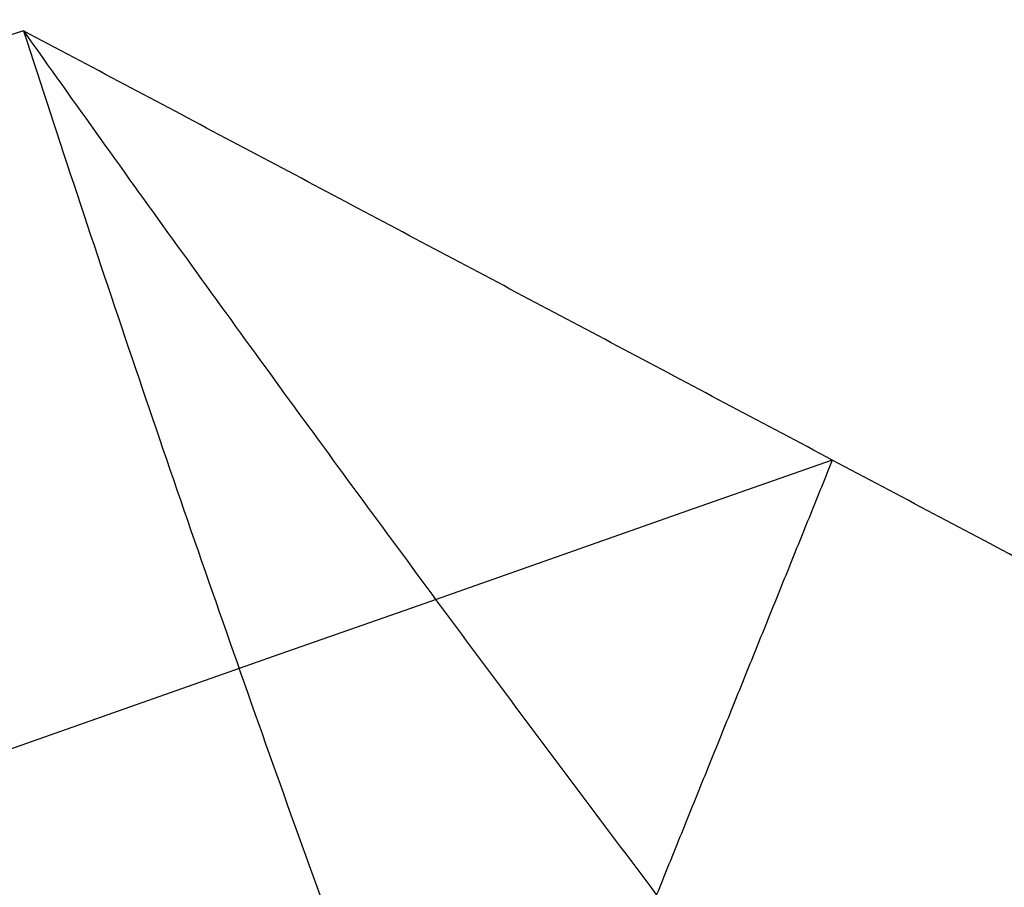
# Model space of a CAD drawing. Header units: millimetres. Extents: x -243.9 to -229.5, y -3.7 to 10.8.
# Tile 117 of 256: x -239.5583 to -239.4555, y 2.4799 to 2.5705. Entities that reach past the tile are written whole.
import ezdxf

# ---------------------------------------------------------------- set-up
doc = ezdxf.new("R2010")
doc.units = ezdxf.units.MM
doc.header["$MEASUREMENT"] = 0
doc.layers.add('Default', color=7, linetype='Continuous', true_color=0x000000)

msp = doc.modelspace()

# ---------------------------------------------------------------- linework, layer by layer
at = {"layer": 'Default'}
msp.add_open_spline([(-233.74053, 3.75, 127.80459), (-233.74032, 4.12956, 127.80459), (-233.8915, 4.88875, 127.80459), (-234.54504, 5.86697, 127.80459), (-235.36143, 6.40331, 127.80459), (-236.09399, 6.6153, 127.80459), (-236.83793, 6.68633, 127.80459), (-237.77926, 6.49911, 127.80459), (-238.5901, 5.95724, 127.80459), (-239.08118, 5.35311, 127.80459), (-239.34876, 4.83856, 127.80459), (-239.50594, 4.29657, 127.80459), (-239.5768, 3.55258, 127.80459), (-239.38968, 2.61129, 127.80459), (-238.84775, 1.80043, 127.80459), (-238.24365, 1.30935, 127.80459), (-237.72908, 1.04176, 127.80459), (-237.18711, 0.8846, 127.80459), (-236.44311, 0.81373, 127.80459), (-235.50182, 1.00085, 127.80459), (-234.69096, 1.54278, 127.80459), (-234.19988, 2.14688, 127.80459), (-233.9323, 2.66144, 127.80459), (-233.77504, 3.20347, 127.80459), (-233.74049, 3.56778, 127.80459), (-233.74053, 3.75, 127.80459)], degree=3, knots=[0, 0, 0, 0, 1.138799, 2.277597, 3.462038, 4.008616, 4.555194, 5.693993, 6.832791, 7.425012, 8.017233, 8.563811, 9.110389, 10.249187, 11.387986, 11.980206, 12.572427, 13.119005, 13.665583, 14.804381, 15.94318, 16.535401, 17.127621, 17.674199, 18.220777, 18.220777, 18.220777, 18.220777], dxfattribs=at)
for points, degree in [([(-239.53457, 3.01427, 127.84894), (-240.79209, 2.79949, 123.5156), (-242.0496, 2.58471, 119.18227), (-243.30712, 2.36994, 114.84894)], 3), ([(-239.55446, 2.79622, 127.84894), (-240.82082, 2.48453, 123.5156), (-242.08718, 2.17283, 119.18227), (-243.35354, 1.86114, 114.84894)], 3), ([(-239.47471, 2.74345, 127.84894), (-240.70562, 2.40831, 123.5156), (-241.93654, 2.07317, 119.18227), (-243.16745, 1.73802, 114.84894)], 3), ([(-239.5167, 2.65754, 127.84894), (-240.76628, 2.28421, 123.5156), (-242.01586, 1.91089, 119.18227), (-243.26544, 1.53756, 114.84894)], 3), ([(-239.55793, 2.56932, 127.84894), (-240.82584, 2.15678, 123.5156), (-242.09374, 1.74425, 119.18227), (-243.36165, 1.33171, 114.84894)], 3), ([(-239.38899, 2.47968, 127.84894), (-239.47346, 2.5245, 127.84894), (-239.55793, 2.56932, 127.84894)], 2), ([(-239.47346, 2.5245, 127.84894), (-240.70382, 2.09204, 123.5156), (-241.93419, 1.65958, 119.18227), (-243.16455, 1.22712, 114.84894)], 3)]:
    msp.add_open_spline(points, degree=degree, dxfattribs=at)
for points, weights in [([(-239.55793, 2.56932, 127.84894), (-239.51341, 2.43249, 127.84894), (-239.456, 2.30055, 127.84894)], [1, 0.998851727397, 1]), ([(-239.55793, 2.56932, 127.84894), (-239.49342, 2.47852, 127.84894), (-239.42249, 2.39011, 127.84894)], [1, 0.999425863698, 1]), ([(-239.47346, 2.5245, 127.84894), (-239.49181, 2.47912, 127.84894), (-239.51018, 2.43371, 127.84894)], [1, 0.999712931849, 0.999425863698])]:
    msp.add_rational_spline(points, weights, degree=2, dxfattribs=at)

doc.saveas('drawing.dxf')
